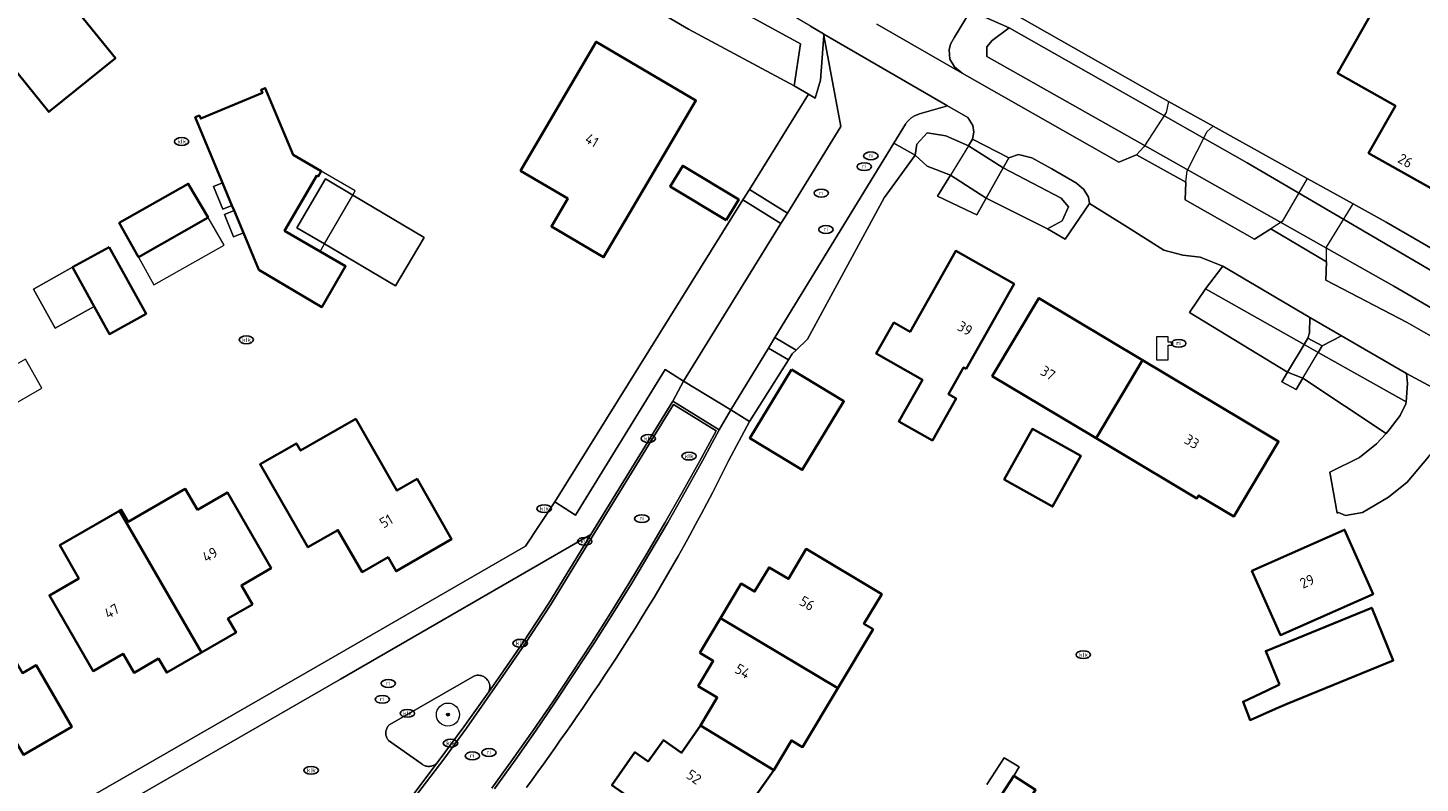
# Model space of a CAD drawing. Header units: metres. Extents: x 103671 to 105190, y 427150 to 429171.
# Tile 139 of 256: x 104458 to 104579, y 427410 to 427475. Entities that reach past the tile are written whole.
import ezdxf
from ezdxf.enums import TextEntityAlignment as Align

# ---------------------------------------------------------------- set-up
doc = ezdxf.new("R2010")
doc.units = ezdxf.units.M
for name, color, linetype, lineweight in [('B-WE-GR-BEPLANTING_CULTUUR_HEESTERS-GV', 253, 'Continuous', 18), ('B-WE-GR-BOOM-S', 253, 'Continuous', 25), ('B-WE-IE-MEUBILAIR-S', 253, 'Continuous', 25), ('B-WE-IE-TERREINAFSCHEIDING_KUNSTMATIG_HEKWERK-G', 253, 'IE-TERREINAFSCHEIDING_KUNSTMATIG-SO', 18), ('B-WE-KL-WATER-S', 253, 'Continuous', 25), ('B-WE-KW-KUNSTWERK_DEK-GV', 253, 'Continuous', 18), ('B-WE-KW-KUNSTWERK_LANDHOOFD-GV', 253, 'Continuous', 18), ('B-WE-OG-BEBOUWING-GV', 253, 'Continuous', 35), ('B-WE-OG-BEBOUWING-T18', 7, 'Continuous', 18), ('B-WE-OG-BEBOUWING_BASSIN-GV', 253, 'Continuous', 18), ('B-WE-OG-BEBOUWING_LUIFEL-GV', 253, 'Continuous', 18), ('B-WE-OG-BEBOUWING_OVERBOUWING-GV', 253, 'Continuous', 18), ('B-WE-OG-TERREIN_BEGROEID-GV', 253, 'Continuous', 18), ('B-WE-OG-TERREIN_ERF-GV', 253, 'Continuous', 18), ('B-WE-OG-TERREIN_OEVER-GV', 253, 'Continuous', 18), ('B-WE-OG-WATER_SLOOT-GV', 253, 'Continuous', 18), ('B-WE-VH-GESLOTENVERHARDING-GV', 253, 'Continuous', 18), ('B-WE-VH-GESLOTENVERHARDING_ASFALT-GV', 253, 'Continuous', 18), ('B-WE-VH-GESLOTENVERHARDING_BETON-GV', 253, 'Continuous', 18), ('B-WE-VH-OPENVERHARDING-GV', 253, 'Continuous', 18), ('B-WE-VH-OPENVERHARDING_BETONSTRAATSTEEN-GV', 253, 'Continuous', 18), ('B-WE-VH-OPENVERHARDING_TEGEL-GV', 253, 'Continuous', 18)]:
    doc.layers.add(name, color=color, linetype=linetype, lineweight=lineweight)
doc.styles.add('NLCS-ISO', font='NLCS-ISO.ttf')
doc.styles.add('NLCS-ISO-M500-T18', font='NLCS-ISO.ttf', dxfattribs={"height": 0.9})
doc.linetypes.add('IE-TERREINAFSCHEIDING_KUNSTMATIG-SO', pattern='A,4,[82,NLCS.SHX,S=0.75,R=90,X=0,Y=0],4,-2', length=10)

# ---------------------------------------------------------------- blocks, each defined once
blk = doc.blocks.new('SKL-WATER_POMP-SO')
at = {"color": 0, "linetype": 'ByBlock', "lineweight": 18}
blk.add_lwpolyline([(1, 1.09), (1, 2), (-1, 2), (-1, -2), (1, -2), (1, 0.57), (1.85, 0.57), (1.85, 1.09)], close=True, dxfattribs=at)
blk = doc.blocks.new('SIE-MEUBILAIR_PUT_RIOOLPUT-SO')
blk.add_ellipse((0, 0), major_axis=(1.25, 0), ratio=0.54)
at = {"style": 'NLCS-ISO'}
blk.add_text('ri', height=0.75, dxfattribs=at).set_placement((-0.04, 0.07), align=Align.MIDDLE_CENTER)
blk = doc.blocks.new('SIE-MEUBILAIR_PUT_KOLK-SO')
blk.add_ellipse((0, 0), major_axis=(1.25, 0), ratio=0.54)
at = {"style": 'NLCS-ISO'}
blk.add_text('klk', height=0.75, dxfattribs=at).set_placement((0.03, 0), align=Align.MIDDLE_CENTER)
blk = doc.blocks.new('SGR-BOOM_GBKN-SO')
at = {"linetype": 'ByBlock', "lineweight": 18}
h = blk.add_hatch(color=0, dxfattribs=at)
h.dxf.hatch_style = 1
edge = h.paths.add_edge_path()
edge.add_arc((0, 0), 0.25, 0, 360)
at = {"color": 0, "linetype": 'ByBlock', "lineweight": 18}
for radius in [2, 0.25]:
    blk.add_circle((0, 0), radius, dxfattribs=at)
at = {"color": 0, "linetype": 'ByBlock', "lineweight": 18, "style": 'NLCS-ISO'}
blk.add_attdef('SOORT', (2.5, 0), '', height=1.5, dxfattribs=at)

msp = doc.modelspace()

# ---------------------------------------------------------------- linework, layer by layer
at = {"layer": 'B-WE-GR-BEPLANTING_CULTUUR_HEESTERS-GV', "flags": 128}
msp.add_lwpolyline([(104497.951, 427417.555), (104497.992, 427417.66), (104498.021, 427417.772), (104498.038, 427417.89), (104498.041, 427418.01), (104498.03, 427418.13), (104498.005, 427418.248), (104497.966, 427418.362), (104497.915, 427418.468), (104497.853, 427418.566), (104497.782, 427418.655), (104497.702, 427418.735), (104497.612, 427418.807), (104497.511, 427418.869), (104497.403, 427418.921), (104497.288, 427418.959), (104497.17, 427418.983), (104497.05, 427418.994), (104496.932, 427418.99), (104496.817, 427418.973), (104496.708, 427418.944), (104489.384, 427414.739), (104489.332, 427414.691), (104489.281, 427414.637), (104489.234, 427414.579), (104489.191, 427414.516), (104489.152, 427414.448), (104489.117, 427414.376), (104489.089, 427414.3), (104489.066, 427414.222), (104489.05, 427414.142), (104489.04, 427414.06), (104489.037, 427413.978), (104489.041, 427413.896), (104489.052, 427413.815), (104489.069, 427413.736), (104489.092, 427413.66), (104489.121, 427413.587), (104489.154, 427413.518), (104489.192, 427413.453), (104489.233, 427413.393), (104489.278, 427413.337), (104492.175, 427411.287), (104492.234, 427411.248), (104492.297, 427411.213), (104492.364, 427411.181), (104492.434, 427411.154), (104492.508, 427411.132), (104492.584, 427411.116), (104492.663, 427411.105), (104492.743, 427411.101), (104492.823, 427411.102), (104492.903, 427411.111), (104492.983, 427411.126), (104493.06, 427411.147), (104493.136, 427411.174), (104493.208, 427411.207), (104493.276, 427411.244), (104493.341, 427411.286), (104493.4, 427411.333), (104493.456, 427411.382), (104493.506, 427411.434), (104493.551, 427411.488), (104493.575, 427411.52), (104495.781, 427414.518)], close=True, dxfattribs=at)
at = {"layer": 'B-WE-IE-TERREINAFSCHEIDING_KUNSTMATIG_HEKWERK-G', "flags": 128}
for points in [[(104520.533, 427440.958), (104523.885, 427446.282)], [(104523.885, 427446.282), (104524.213, 427446.802)]]:
    msp.add_lwpolyline(points, dxfattribs=at)
at = {"layer": 'B-WE-KW-KUNSTWERK_DEK-GV', "flags": 128}
for points in [[(104554.035, 427464.051), (104558.286, 427461.665), (104558.412, 427462.661), (104560.14, 427466.07), (104560.651, 427466.511), (104556.78, 427468.66), (104556.58, 427467.7), (104554.662, 427464.743)], [(104542.482, 427462.906), (104542.97, 427463.77), (104539.82, 427465.385), (104539.472, 427464.821), (104537.908, 427462.285), (104536.789, 427460.47), (104539.822, 427459.025), (104540.188, 427458.85), (104540.996, 427460.278)], [(104566.628, 427458.279), (104565.642, 427457.646), (104570.473, 427454.786), (104570.471, 427456.058), (104572.768, 427459.783), (104568.792, 427461.991)], [(104569.761, 427446.927), (104570.107, 427447.507), (104568.851, 427448.173), (104568.524, 427447.623), (104567.105, 427445.239), (104566.595, 427444.382), (104567.845, 427443.715), (104568.434, 427444.702)]]:
    msp.add_lwpolyline(points, close=True, dxfattribs=at)
at = {"layer": 'B-WE-KW-KUNSTWERK_LANDHOOFD-GV', "flags": 128}
for points in [[(104539.82, 427465.385), (104539.472, 427464.821), (104542.482, 427462.906), (104542.97, 427463.77)], [(104537.908, 427462.285), (104536.789, 427460.47), (104539.822, 427459.025), (104540.188, 427458.85), (104540.996, 427460.278)], [(104568.851, 427448.173), (104568.524, 427447.623), (104569.761, 427446.927), (104570.107, 427447.507)], [(104568.434, 427444.702), (104567.105, 427445.239), (104566.595, 427444.382), (104567.845, 427443.715)]]:
    msp.add_lwpolyline(points, close=True, dxfattribs=at)
at = {"layer": 'B-WE-OG-BEBOUWING-GV', "flags": 128}
msp.add_lwpolyline([(104455.987, 427472.535), (104459.877, 427467.746), (104465.627, 427472.416), (104459.97, 427479.381), (104461.882, 427482.668), (104454.063, 427487.217)], dxfattribs=at)
for points in [[(104571.432, 427471.117), (104576.441, 427468.281), (104574.121, 427464.182), (104579.494, 427461.14), (104585.66, 427472.033), (104580.726, 427474.826), (104582.302, 427477.61), (104576.854, 427480.694)], [(104500.693, 427462.661), (104504.787, 427460.252), (104503.368, 427457.839), (104507.893, 427455.177), (104510.42, 427459.474), (104515.878, 427468.753), (104507.259, 427473.823)], [(104483.053, 427462.25), (104483.183, 427462.175), (104483.448, 427462.631), (104481.005, 427464.042), (104478.601, 427469.811), (104478.241, 427469.661), (104478.349, 427469.403), (104473.012, 427467.179), (104472.904, 427467.437), (104472.544, 427467.287), (104474.908, 427461.613), (104475.722, 427459.662), (104475.903, 427459.227), (104476.708, 427457.295), (104478.052, 427454.069), (104483.5, 427450.856), (104485.559, 427454.392), (104483.344, 427455.682), (104480.27, 427457.472)], [(104518.509, 427458.38), (104519.588, 427460.182), (104514.737, 427463.086), (104513.659, 427461.284)], [(104473.662, 427458.599), (104471.94, 427461.535), (104465.959, 427458.143), (104467.64, 427455.167)], [(104465.08, 427456.059), (104461.911, 427454.301), (104463.79, 427450.915), (104465.115, 427448.526), (104468.285, 427450.284)], [(104534.417, 427448.726), (104533.017, 427449.52), (104531.493, 427446.832), (104535.486, 427444.568), (104533.444, 427440.967), (104536.35, 427439.319), (104538.407, 427442.95), (104537.746, 427443.325), (104539.059, 427445.642), (104539.272, 427445.522), (104543.431, 427452.858), (104538.383, 427455.72)], [(104550.229, 427439.691), (104550.518, 427439.518), (104554.554, 427446.264), (104545.573, 427451.631), (104541.54, 427444.883)], [(104550.518, 427439.518), (104552.127, 427438.557), (104559.246, 427434.303), (104559.4, 427434.561), (104562.451, 427432.738), (104566.329, 427439.228), (104563.278, 427441.051), (104554.554, 427446.264)], [(104524.162, 427445.463), (104520.55, 427439.519), (104525.084, 427436.763), (104528.697, 427442.708)], [(104489.228, 427429.21), (104489.928, 427427.998), (104494.73, 427430.77), (104491.742, 427435.978), (104490.002, 427434.976), (104486.429, 427441.181), (104481.654, 427438.431), (104481.294, 427439.055), (104478.158, 427437.248), (104482.295, 427430.064), (104484.895, 427431.561), (104486.991, 427427.922)], [(104542.567, 427435.923), (104546.761, 427433.583), (104549.211, 427437.975), (104545.017, 427440.314)], [(104472.727, 427433.3), (104471.678, 427435.119), (104466.741, 427432.271), (104466.141, 427433.31), (104465.982, 427433.218), (104473.07, 427420.955), (104476.07, 427422.689), (104475.37, 427423.901), (104477.491, 427425.127), (104476.54, 427426.772), (104479.111, 427428.258), (104475.334, 427434.804)], [(104469.37, 427420.433), (104470.07, 427419.221), (104473.07, 427420.955), (104465.982, 427433.218), (104460.814, 427430.237), (104462.463, 427427.379), (104459.911, 427425.907), (104463.701, 427419.351), (104466.298, 427420.852), (104467.249, 427419.207)], [(104564.011, 427428.037), (104566.475, 427422.461), (104574.502, 427426.007), (104572.038, 427431.583)], [(104531.221, 427422.976), (104530.432, 427423.448), (104531.966, 427426.016), (104525.433, 427429.919), (104523.889, 427427.335), (104522.222, 427428.331), (104520.964, 427426.226), (104519.801, 427426.921), (104518.01, 427423.923), (104528.172, 427417.873)], [(104455.111, 427412.281), (104456.955, 427413.346), (104457.67, 427412.108), (104461.853, 427414.523), (104458.768, 427419.866), (104457.582, 427419.181), (104454.197, 427425.044), (104449.581, 427422.38), (104448.981, 427423.419), (104448.756, 427423.289)], [(104566.402, 427418.184), (104565.331, 427417.677), (104563.252, 427416.693), (104563.85, 427415.117), (104566.062, 427416.086), (104567.076, 427416.53), (104576.25, 427420.27), (104574.391, 427424.829), (104565.217, 427421.089)], [(104516.219, 427420.925), (104517.382, 427420.23), (104516.084, 427418.058), (104517.732, 427417.073), (104516.271, 427414.627), (104522.614, 427410.778), (104524.151, 427413.35), (104525.123, 427412.769), (104528.172, 427417.873), (104518.01, 427423.923)], [(104511.763, 427411.518), (104510.599, 427412.331), (104508.607, 427409.479), (104518.41, 427402.641), (104521.809, 427407.51), (104520.817, 427408.203), (104522.614, 427410.778), (104516.271, 427414.627), (104514.638, 427412.282), (104513.064, 427413.381)], [(104543.407, 427410.29), (104541.637, 427407.571), (104543.514, 427406.349), (104545.284, 427409.068)]]:
    msp.add_lwpolyline(points, close=True, dxfattribs=at)
at = {"layer": 'B-WE-OG-BEBOUWING_BASSIN-GV', "flags": 128}
msp.add_lwpolyline([(104483.81, 427461.961), (104481.344, 427457.725), (104483.718, 427456.323), (104489.867, 427452.695), (104492.349, 427456.895), (104486.182, 427460.554)], close=True, dxfattribs=at)
at = {"layer": 'B-WE-OG-BEBOUWING_LUIFEL-GV', "flags": 128}
for points in [[(104483.344, 427455.682), (104483.718, 427456.323), (104486.182, 427460.554), (104486.396, 427460.922), (104483.448, 427462.631), (104483.183, 427462.175), (104483.053, 427462.25), (104480.27, 427457.472)], [(104467.64, 427455.167), (104468.966, 427452.787), (104475.031, 427456.229), (104473.662, 427458.599)], [(104454.755, 427445.624), (104456.605, 427442.322), (104459.252, 427443.839), (104457.837, 427446.347), (104456.018, 427445.321)]]:
    msp.add_lwpolyline(points, close=True, dxfattribs=at)
at = {"layer": 'B-WE-OG-BEBOUWING_OVERBOUWING-GV', "flags": 128}
msp.add_lwpolyline([(104460.403, 427449.037), (104463.79, 427450.915), (104461.911, 427454.301), (104458.525, 427452.423)], close=True, dxfattribs=at)
at = {"layer": 'B-WE-OG-TERREIN_BEGROEID-GV', "flags": 128}
for points in [[(104528.441, 427466.492), (104526.954, 427474.354), (104526.681, 427470.512), (104526.208, 427468.954), (104525.642, 427469.277), (104520.511, 427461.04), (104523.803, 427458.989)], [(104532.166, 427460.311), (104534.875, 427464.004), (104533.014, 427465.058), (104522.725, 427448.218), (104524.558, 427447.14), (104525.531, 427448.09)], [(104523.246, 427458.088), (104519.95, 427460.14), (104503.676, 427434.015), (104505.472, 427432.836), (104513.225, 427445.45), (104514.817, 427444.453), (104523.241, 427458.079)], [(104523.885, 427446.282), (104522.173, 427447.313), (104518.901, 427441.958), (104520.533, 427440.958)]]:
    msp.add_lwpolyline(points, close=True, dxfattribs=at)
at = {"layer": 'B-WE-OG-TERREIN_ERF-GV', "flags": 128}
for points in [[(104586.569, 427548.346), (104568.891, 427519.286), (104542.85, 427476.559), (104555.611, 427469.31), (104556.78, 427468.66), (104560.651, 427466.511), (104568.792, 427461.991), (104572.768, 427459.783), (104575.629, 427458.195), (104599.169, 427444.584)], [(104454.063, 427487.217), (104461.882, 427482.668), (104459.97, 427479.381), (104465.627, 427472.416), (104459.877, 427467.746), (104455.987, 427472.535)], [(104410.902, 427378.224), (104484.067, 427420.33), (104501.136, 427430.175), (104503.676, 427434.015), (104519.95, 427460.14), (104520.511, 427461.04), (104525.642, 427469.277), (104524.377, 427470), (104515.251, 427474.927), (104509.806, 427478.121)], [(104579.3, 427437.9), (104577.463, 427435.717), (104575.852, 427434.411), (104573.579, 427433.082), (104572.113, 427432.812), (104571.511, 427433.072), (104571.398, 427433.03), (104570.76, 427436.58), (104573.321, 427437.852), (104574.792, 427439.026), (104575.625, 427439.921), (104568.434, 427444.702), (104567.845, 427443.715), (104566.595, 427444.382), (104567.105, 427445.239), (104558.612, 427450.384), (104559.992, 427452.442), (104561.486, 427454.399), (104559.548, 427455.177), (104558.045, 427455.345), (104556.399, 427455.786), (104553.242, 427457.769), (104549.961, 427459.83), (104547.848, 427456.741), (104546.33, 427457.637), (104540.996, 427460.278), (104540.188, 427458.85), (104539.822, 427459.025), (104536.789, 427460.47), (104537.908, 427462.285), (104535.9, 427463.048), (104534.875, 427464.004), (104532.166, 427460.311), (104525.531, 427448.09), (104524.558, 427447.14), (104524.213, 427446.802), (104523.885, 427446.282), (104520.533, 427440.958), (104518.717, 427437.541), (104518.254, 427436.615), (104517.786, 427435.692), (104517.312, 427434.772), (104516.832, 427433.854), (104516.347, 427432.94), (104515.856, 427432.028), (104515.359, 427431.119), (104514.857, 427430.213), (104514.349, 427429.311), (104513.836, 427428.411), (104513.317, 427427.515), (104512.792, 427426.621), (104512.262, 427425.732), (104511.727, 427424.845), (104511.186, 427423.962), (104510.64, 427423.082), (104510.089, 427422.206), (104509.532, 427421.333), (104508.97, 427420.464), (104508.403, 427419.598), (104507.938, 427418.9), (104507.471, 427418.203), (104507.002, 427417.507), (104506.531, 427416.812), (104506.058, 427416.119), (104505.582, 427415.428), (104505.105, 427414.737), (104504.626, 427414.048), (104504.145, 427413.361), (104503.662, 427412.675), (104503.177, 427411.99), (104502.69, 427411.306), (104502.201, 427410.624), (104501.71, 427409.944), (104501.217, 427409.265)], [(104508.607, 427409.479), (104510.599, 427412.331), (104511.763, 427411.518), (104513.064, 427413.381), (104514.638, 427412.282), (104516.271, 427414.627), (104517.732, 427417.073), (104516.084, 427418.058), (104517.382, 427420.23), (104516.219, 427420.925), (104518.01, 427423.923), (104519.801, 427426.921), (104520.964, 427426.226), (104522.222, 427428.331), (104523.889, 427427.335), (104525.433, 427429.919), (104531.966, 427426.016), (104530.432, 427423.448), (104531.221, 427422.976), (104528.172, 427417.873), (104525.123, 427412.769), (104524.151, 427413.35), (104522.614, 427410.778), (104520.817, 427408.203)], [(104457.582, 427419.181), (104458.768, 427419.866), (104461.853, 427414.523), (104457.67, 427412.108)], [(104541.065, 427409.542), (104542.566, 427411.847), (104543.855, 427411.054), (104543.407, 427410.29), (104545.284, 427409.068)]]:
    msp.add_lwpolyline(points, dxfattribs=at)
for points in [[(104571.432, 427471.117), (104576.854, 427480.694), (104582.302, 427477.61), (104580.726, 427474.826), (104585.66, 427472.033), (104579.494, 427461.14), (104574.121, 427464.182), (104576.441, 427468.281)], [(104507.259, 427473.823), (104515.878, 427468.753), (104510.42, 427459.474), (104507.893, 427455.177), (104503.368, 427457.839), (104504.787, 427460.252), (104500.693, 427462.661)], [(104475.081, 427458.885), (104475.903, 427459.227), (104475.722, 427459.662), (104474.933, 427459.333), (104474.125, 427461.287), (104474.908, 427461.613), (104472.544, 427467.287), (104472.904, 427467.437), (104473.012, 427467.179), (104478.349, 427469.403), (104478.241, 427469.661), (104478.601, 427469.811), (104481.005, 427464.042), (104483.448, 427462.631), (104483.183, 427462.175), (104483.053, 427462.25), (104480.27, 427457.472), (104483.344, 427455.682), (104485.559, 427454.392), (104483.5, 427450.856), (104478.052, 427454.069), (104476.708, 427457.295), (104475.859, 427456.941)], [(104519.588, 427460.182), (104518.509, 427458.38), (104513.659, 427461.284), (104514.737, 427463.086)], [(104473.662, 427458.599), (104467.64, 427455.167), (104465.959, 427458.143), (104471.94, 427461.535)], [(104492.349, 427456.895), (104489.867, 427452.695), (104483.718, 427456.323), (104481.344, 427457.725), (104483.81, 427461.961), (104486.182, 427460.554)], [(104463.79, 427450.915), (104460.403, 427449.037), (104458.525, 427452.423), (104461.911, 427454.301), (104465.08, 427456.059), (104468.285, 427450.284), (104465.115, 427448.526)], [(104531.493, 427446.832), (104533.017, 427449.52), (104534.417, 427448.726), (104538.383, 427455.72), (104543.431, 427452.858), (104539.272, 427445.522), (104539.059, 427445.642), (104537.746, 427443.325), (104538.407, 427442.95), (104536.35, 427439.319), (104533.444, 427440.967), (104535.486, 427444.568)], [(104559.246, 427434.303), (104552.127, 427438.557), (104550.518, 427439.518), (104550.229, 427439.691), (104541.54, 427444.883), (104545.573, 427451.631), (104554.554, 427446.264), (104563.278, 427441.051), (104566.329, 427439.228), (104562.451, 427432.738), (104559.4, 427434.561)], [(104525.084, 427436.763), (104520.55, 427439.519), (104524.162, 427445.463), (104528.697, 427442.708)], [(104482.295, 427430.064), (104478.158, 427437.248), (104481.294, 427439.055), (104481.654, 427438.431), (104486.429, 427441.181), (104490.002, 427434.976), (104491.742, 427435.978), (104494.73, 427430.77), (104489.928, 427427.998), (104489.228, 427429.21), (104486.991, 427427.922), (104484.895, 427431.561)], [(104542.567, 427435.923), (104545.017, 427440.314), (104549.211, 427437.975), (104546.761, 427433.583)], [(104471.678, 427435.119), (104472.727, 427433.3), (104475.334, 427434.804), (104479.111, 427428.258), (104476.54, 427426.772), (104477.491, 427425.127), (104475.37, 427423.901), (104476.07, 427422.689), (104473.07, 427420.955), (104470.07, 427419.221), (104469.37, 427420.433), (104467.249, 427419.207), (104466.298, 427420.852), (104463.701, 427419.351), (104459.911, 427425.907), (104462.463, 427427.379), (104460.814, 427430.237), (104465.982, 427433.218), (104466.141, 427433.31), (104466.741, 427432.271)], [(104572.038, 427431.583), (104574.502, 427426.007), (104566.475, 427422.461), (104564.011, 427428.037)], [(104566.062, 427416.086), (104563.85, 427415.117), (104563.252, 427416.693), (104565.331, 427417.677), (104566.402, 427418.184), (104565.217, 427421.089), (104574.391, 427424.829), (104576.25, 427420.27), (104567.076, 427416.53)]]:
    msp.add_lwpolyline(points, close=True, dxfattribs=at)
at = {"layer": 'B-WE-OG-TERREIN_OEVER-GV', "flags": 128}
for points in [[(104519.185, 427479.097), (104515.217, 427481.38), (104514.087, 427481.749), (104511.814, 427481.596), (104512.15, 427481.398), (104511.371, 427481.166), (104511.333, 427481.101), (104524.927, 427473.637), (104524.377, 427470), (104525.642, 427469.277), (104526.208, 427468.954), (104526.681, 427470.512), (104526.954, 427474.354), (104526.925, 427474.506), (104525.789, 427475.164)], [(104542.986, 427475.02), (104563.608, 427463.335), (104584.836, 427450.914), (104587.591, 427449.289), (104595.952, 427444.343), (104607.531, 427438.171), (104622.353, 427430.604), (104633.003, 427424.854), (104634.517, 427423.914), (104638.897, 427423.127), (104634.488, 427425.513), (104599.169, 427444.584), (104575.629, 427458.195), (104572.768, 427459.783), (104568.792, 427461.991), (104560.651, 427466.511), (104556.78, 427468.66), (104555.611, 427469.31), (104542.85, 427476.559), (104539.662, 427476.508)], [(104539.937, 427465.988), (104539.866, 427466.586), (104539.43, 427467.262), (104537.652, 427468.292), (104535.25, 427467.574), (104535.177, 427467.553), (104535.104, 427467.53), (104535.031, 427467.504), (104534.959, 427467.475), (104534.888, 427467.444), (104534.818, 427467.409), (104534.749, 427467.373), (104534.681, 427467.333), (104534.615, 427467.291), (104534.55, 427467.247), (104534.487, 427467.2), (104534.426, 427467.151), (104534.366, 427467.1), (104534.309, 427467.047), (104534.253, 427466.992), (104534.2, 427466.935), (104534.15, 427466.876), (104534.101, 427466.816), (104534.055, 427466.755), (104534.012, 427466.692), (104533.014, 427465.058), (104534.875, 427464.004), (104534.995, 427464.969), (104535.902, 427465.949), (104537.51, 427465.687), (104539.472, 427464.821), (104539.82, 427465.385)], [(104542.97, 427463.77), (104542.482, 427462.906), (104547.49, 427460.277), (104548.129, 427459.542), (104547.587, 427458.324), (104546.33, 427457.637), (104547.848, 427456.741), (104549.961, 427459.83), (104549.882, 427460.385), (104549.463, 427461.031), (104548.824, 427461.584), (104546.698, 427462.811), (104544.964, 427463.787), (104543.799, 427464.068)], [(104561.486, 427454.399), (104559.992, 427452.442), (104568.524, 427447.623), (104568.851, 427448.173), (104568.997, 427448.642), (104569.037, 427449.945)], [(104571.782, 427448.36), (104570.107, 427447.507), (104569.761, 427446.927), (104577.363, 427442.658), (104577.489, 427444.243), (104577.398, 427445.119)]]:
    msp.add_lwpolyline(points, close=True, dxfattribs=at)
msp.add_lwpolyline([(104597.366, 427440.4), (104576.308, 427452.677), (104541.065, 427472.556), (104541.055, 427473.391), (104541.541, 427473.945), (104542.986, 427475.02), (104539.662, 427476.508), (104538.266, 427474.224), (104537.924, 427473.62), (104537.798, 427473.119), (104537.867, 427472.323), (104538.276, 427471.646), (104538.928, 427471.1), (104552.5, 427463.398), (104554.035, 427464.051), (104558.286, 427461.665), (104558.244, 427460.138), (104564.251, 427456.729), (104565.642, 427457.646), (104570.473, 427454.786), (104570.424, 427453.186), (104577.452, 427449.523), (104583.115, 427446.292)], dxfattribs=at)
at = {"layer": 'B-WE-OG-WATER_SLOOT-GV', "flags": 128}
for points in [[(104524.927, 427473.637), (104511.333, 427481.101), (104509.793, 427478.486), (104509.806, 427478.121), (104515.251, 427474.927), (104524.377, 427470)], [(104542.986, 427475.02), (104541.541, 427473.945), (104541.055, 427473.391), (104541.065, 427472.556), (104576.308, 427452.677), (104597.366, 427440.4), (104611.186, 427432.664), (104630.865, 427422.068), (104633.19, 427420.843), (104633.844, 427420.987), (104634.335, 427421.738), (104634.611, 427422.308), (104634.793, 427422.581), (104634.895, 427422.835), (104634.945, 427423.163), (104634.917, 427423.507), (104634.517, 427423.914), (104633.003, 427424.854), (104622.353, 427430.604), (104607.531, 427438.171), (104595.952, 427444.343), (104587.591, 427449.289), (104584.836, 427450.914), (104563.608, 427463.335)], [(104539.472, 427464.821), (104537.51, 427465.687), (104535.902, 427465.949), (104534.995, 427464.969), (104534.875, 427464.004), (104535.9, 427463.048), (104537.908, 427462.285), (104540.996, 427460.278), (104542.482, 427462.906)], [(104542.482, 427462.906), (104540.996, 427460.278), (104546.33, 427457.637), (104547.587, 427458.324), (104548.129, 427459.542), (104547.49, 427460.277)], [(104559.992, 427452.442), (104558.612, 427450.384), (104567.105, 427445.239), (104568.524, 427447.623)], [(104569.761, 427446.927), (104568.524, 427447.623), (104567.105, 427445.239), (104568.434, 427444.702), (104575.625, 427439.921), (104575.905, 427440.221), (104576.844, 427441.479), (104577.35, 427442.489), (104577.363, 427442.658)]]:
    msp.add_lwpolyline(points, close=True, dxfattribs=at)
at = {"layer": 'B-WE-VH-GESLOTENVERHARDING-GV', "flags": 128}
for points in [[(104558.412, 427462.661), (104560.14, 427466.07), (104560.651, 427466.511), (104556.78, 427468.66), (104556.58, 427467.7), (104554.662, 427464.743), (104554.035, 427464.051), (104558.286, 427461.665)], [(104570.473, 427454.786), (104570.471, 427456.058), (104572.768, 427459.783), (104568.792, 427461.991), (104566.628, 427458.279), (104565.642, 427457.646)]]:
    msp.add_lwpolyline(points, close=True, dxfattribs=at)
at = {"layer": 'B-WE-VH-GESLOTENVERHARDING_ASFALT-GV', "flags": 128}
for points in [[(104525.789, 427475.164), (104526.925, 427474.506), (104526.963, 427474.484), (104537.652, 427468.292), (104539.43, 427467.262), (104539.866, 427466.586), (104539.937, 427465.988), (104539.82, 427465.385), (104542.97, 427463.77), (104543.799, 427464.068), (104544.964, 427463.787), (104546.698, 427462.811), (104548.824, 427461.584), (104549.463, 427461.031), (104549.882, 427460.385), (104549.961, 427459.83), (104553.242, 427457.769), (104556.399, 427455.786), (104558.045, 427455.345), (104559.548, 427455.177), (104561.486, 427454.399), (104569.037, 427449.945), (104571.782, 427448.36), (104577.398, 427445.119), (104586.396, 427440.253)], [(104583.115, 427446.292), (104577.452, 427449.523), (104570.424, 427453.186), (104570.473, 427454.786), (104565.642, 427457.646), (104564.251, 427456.729), (104558.244, 427460.138), (104558.286, 427461.665), (104554.035, 427464.051), (104552.5, 427463.398), (104538.928, 427471.1), (104531.551, 427475.359)]]:
    msp.add_lwpolyline(points, dxfattribs=at)
for points in [[(104542.482, 427462.906), (104542.97, 427463.77), (104539.82, 427465.385), (104539.472, 427464.821), (104537.908, 427462.285), (104536.789, 427460.47), (104539.822, 427459.025), (104540.188, 427458.85), (104540.996, 427460.278)], [(104569.037, 427449.945), (104568.997, 427448.642), (104568.851, 427448.173), (104570.107, 427447.507), (104571.782, 427448.36)], [(104581.282, 427439.98), (104582.737, 427440.551), (104583.717, 427440.736), (104585.183, 427440.723), (104586.396, 427440.253), (104577.398, 427445.119), (104577.489, 427444.243), (104577.363, 427442.658), (104577.35, 427442.489), (104576.844, 427441.479), (104575.905, 427440.221), (104575.625, 427439.921), (104574.792, 427439.026), (104573.321, 427437.852), (104570.76, 427436.58), (104571.398, 427433.03), (104571.511, 427433.072), (104572.113, 427432.812), (104573.579, 427433.082), (104575.852, 427434.411), (104577.463, 427435.717), (104579.3, 427437.9), (104579.996, 427438.727)]]:
    msp.add_lwpolyline(points, close=True, dxfattribs=at)
at = {"layer": 'B-WE-VH-GESLOTENVERHARDING_BETON-GV', "flags": 128}
for points in [[(104475.722, 427459.662), (104474.908, 427461.613), (104474.125, 427461.287), (104474.933, 427459.333)], [(104476.708, 427457.295), (104475.903, 427459.227), (104475.081, 427458.885), (104475.859, 427456.941)]]:
    msp.add_lwpolyline(points, close=True, dxfattribs=at)
at = {"layer": 'B-WE-VH-OPENVERHARDING-GV', "flags": 128}
for points in [[(104526.954, 427474.354), (104528.441, 427466.492), (104523.803, 427458.989), (104523.246, 427458.088), (104523.241, 427458.079), (104514.817, 427444.453), (104518.901, 427441.958), (104522.173, 427447.313), (104522.725, 427448.218), (104533.014, 427465.058), (104534.012, 427466.692), (104534.055, 427466.755), (104534.101, 427466.816), (104534.15, 427466.876), (104534.2, 427466.935), (104534.253, 427466.992), (104534.309, 427467.047), (104534.366, 427467.1), (104534.426, 427467.151), (104534.487, 427467.2), (104534.55, 427467.247), (104534.615, 427467.291), (104534.681, 427467.333), (104534.749, 427467.373), (104534.818, 427467.409), (104534.888, 427467.444), (104534.959, 427467.475), (104535.031, 427467.504), (104535.104, 427467.53), (104535.177, 427467.553), (104535.25, 427467.574), (104537.652, 427468.292), (104526.963, 427474.484), (104526.925, 427474.506)], [(104569.761, 427446.927), (104570.107, 427447.507), (104568.851, 427448.173), (104568.524, 427447.623), (104567.105, 427445.239), (104566.595, 427444.382), (104567.845, 427443.715), (104568.434, 427444.702)], [(104518.901, 427441.958), (104514.817, 427444.453), (104513.872, 427442.711), (104517.894, 427440.234)]]:
    msp.add_lwpolyline(points, close=True, dxfattribs=at)
for points in [[(104498.433, 427409.159), (104500.222, 427411.642), (104501.982, 427414.147), (104503.712, 427416.672), (104505.412, 427419.217), (104507.082, 427421.782), (104508.721, 427424.366), (104510.329, 427426.968), (104511.905, 427429.587), (104513.451, 427432.225), (104514.964, 427434.878), (104516.445, 427437.548), (104517.894, 427440.234), (104513.872, 427442.711), (104506.793, 427431.188), (104503.139, 427425.228), (104500.964, 427421.886), (104498.98, 427418.995), (104497.951, 427417.555), (104495.781, 427414.518), (104493.575, 427411.52), (104493.551, 427411.488), (104490.896, 427407.934)], [(104498.225, 427409.212), (104500.008, 427411.685), (104501.761, 427414.179), (104503.485, 427416.694), (104505.18, 427419.228), (104506.844, 427421.781), (104508.478, 427424.354), (104510.081, 427426.945), (104511.652, 427429.553), (104513.193, 427432.179), (104514.702, 427434.821), (104516.179, 427437.479), (104517.624, 427440.153), (104513.941, 427442.422), (104506.904, 427430.967), (104503.318, 427425.118), (104501.139, 427421.769), (104499.152, 427418.875), (104496.009, 427414.419), (104494.056, 427411.725), (104491.061, 427407.805)], [(104491.061, 427407.805), (104494.056, 427411.725), (104496.009, 427414.419), (104499.152, 427418.875), (104501.139, 427421.769), (104503.318, 427425.118), (104506.904, 427430.967), (104513.941, 427442.422), (104517.624, 427440.153), (104516.179, 427437.479), (104514.702, 427434.821), (104513.193, 427432.179), (104511.652, 427429.553), (104510.081, 427426.945), (104508.478, 427424.354), (104506.844, 427421.781), (104505.18, 427419.228), (104503.485, 427416.694), (104501.761, 427414.179), (104500.008, 427411.685), (104498.225, 427409.212)], [(104501.217, 427409.265), (104501.71, 427409.944), (104502.201, 427410.624), (104502.69, 427411.306), (104503.177, 427411.99), (104503.662, 427412.675), (104504.145, 427413.361), (104504.626, 427414.048), (104505.105, 427414.737), (104505.582, 427415.428), (104506.058, 427416.119), (104506.531, 427416.812), (104507.002, 427417.507), (104507.471, 427418.203), (104507.938, 427418.9), (104508.403, 427419.598), (104508.97, 427420.464), (104509.532, 427421.333), (104510.089, 427422.206), (104510.64, 427423.082), (104511.186, 427423.962), (104511.727, 427424.845), (104512.262, 427425.732), (104512.792, 427426.621), (104513.317, 427427.515), (104513.836, 427428.411), (104514.349, 427429.311), (104514.857, 427430.213), (104515.359, 427431.119), (104515.856, 427432.028), (104516.347, 427432.94), (104516.832, 427433.854), (104517.312, 427434.772), (104517.786, 427435.692), (104518.254, 427436.615), (104518.717, 427437.541), (104520.533, 427440.958), (104518.901, 427441.958), (104517.894, 427440.234), (104516.445, 427437.548), (104514.964, 427434.878), (104513.451, 427432.225), (104511.905, 427429.587), (104510.329, 427426.968), (104508.721, 427424.366), (104507.082, 427421.782), (104505.412, 427419.217), (104503.712, 427416.672), (104501.982, 427414.147), (104500.222, 427411.642), (104498.433, 427409.159)]]:
    msp.add_lwpolyline(points, dxfattribs=at)
at = {"layer": 'B-WE-VH-OPENVERHARDING_BETONSTRAATSTEEN-GV', "flags": 128}
for points in [[(104531.551, 427475.359), (104538.928, 427471.1), (104538.276, 427471.646), (104537.867, 427472.323), (104537.798, 427473.119), (104537.924, 427473.62), (104538.266, 427474.224), (104539.662, 427476.508)], [(104490.896, 427407.934), (104493.551, 427411.488), (104493.506, 427411.434), (104493.456, 427411.382), (104493.4, 427411.333), (104493.341, 427411.286), (104493.276, 427411.244), (104493.208, 427411.207), (104493.136, 427411.174), (104493.06, 427411.147), (104492.983, 427411.126), (104492.903, 427411.111), (104492.823, 427411.102), (104492.743, 427411.101), (104492.663, 427411.105), (104492.584, 427411.116), (104492.508, 427411.132), (104492.434, 427411.154), (104492.364, 427411.181), (104492.297, 427411.213), (104492.234, 427411.248), (104492.175, 427411.287), (104489.278, 427413.337), (104489.233, 427413.393), (104489.192, 427413.453), (104489.154, 427413.518), (104489.121, 427413.587), (104489.092, 427413.66), (104489.069, 427413.736), (104489.052, 427413.815), (104489.041, 427413.896), (104489.037, 427413.978), (104489.04, 427414.06), (104489.05, 427414.142), (104489.066, 427414.222), (104489.089, 427414.3), (104489.117, 427414.376), (104489.152, 427414.448), (104489.191, 427414.516), (104489.234, 427414.579), (104489.281, 427414.637), (104489.332, 427414.691), (104489.384, 427414.739), (104496.708, 427418.944), (104496.817, 427418.973), (104496.932, 427418.99), (104497.05, 427418.994), (104497.17, 427418.983), (104497.288, 427418.959), (104497.403, 427418.921), (104497.511, 427418.869), (104497.612, 427418.807), (104497.702, 427418.735), (104497.782, 427418.655), (104497.853, 427418.566), (104497.915, 427418.468), (104497.966, 427418.362), (104498.005, 427418.248), (104498.03, 427418.13), (104498.041, 427418.01), (104498.038, 427417.89), (104498.021, 427417.772), (104497.992, 427417.66), (104497.951, 427417.555), (104498.98, 427418.995), (104500.964, 427421.886), (104503.139, 427425.228), (104506.793, 427431.188), (104485.103, 427418.652), (104416.459, 427379.13)]]:
    msp.add_lwpolyline(points, dxfattribs=at)
at = {"layer": 'B-WE-VH-OPENVERHARDING_TEGEL-GV', "flags": 128}
for points in [[(104520.511, 427461.04), (104519.95, 427460.14), (104523.246, 427458.088), (104523.803, 427458.989)], [(104522.725, 427448.218), (104522.173, 427447.313), (104523.885, 427446.282), (104524.213, 427446.802), (104524.558, 427447.14)], [(104485.103, 427418.652), (104506.793, 427431.188), (104513.872, 427442.711), (104514.817, 427444.453), (104513.225, 427445.45), (104505.472, 427432.836), (104503.676, 427434.015), (104501.136, 427430.175), (104484.067, 427420.33), (104410.902, 427378.224), (104409.255, 427377.285), (104408.737, 427376.977), (104409.55, 427375.158), (104416.459, 427379.13)]]:
    msp.add_lwpolyline(points, close=True, dxfattribs=at)
msp.add_lwpolyline([(104541.637, 427407.571), (104543.407, 427410.29), (104543.855, 427411.054), (104542.566, 427411.847), (104541.065, 427409.542)], dxfattribs=at)

# ---------------------------------------------------------------- block references
at = {"layer": 'B-WE-GR-BOOM-S', "xscale": 0.5, "yscale": 0.5, "zscale": 0.5}
msp.add_blockref('SGR-BOOM_GBKN-SO', (104494.414, 427415.584), dxfattribs=at)
at = {"layer": 'B-WE-IE-MEUBILAIR-S', "xscale": 0.5, "yscale": 0.5, "zscale": 0.5}
for name, p in [('SIE-MEUBILAIR_PUT_KOLK-SO', (104471.363, 427465.186)), ('SIE-MEUBILAIR_PUT_RIOOLPUT-SO', (104531.025, 427463.948)), ('SIE-MEUBILAIR_PUT_RIOOLPUT-SO', (104530.456, 427463.015)), ('SIE-MEUBILAIR_PUT_RIOOLPUT-SO', (104526.735, 427460.721)), ('SIE-MEUBILAIR_PUT_RIOOLPUT-SO', (104527.141, 427457.573)), ('SIE-MEUBILAIR_PUT_KOLK-SO', (104476.964, 427448.027)), ('SIE-MEUBILAIR_PUT_RIOOLPUT-SO', (104557.679, 427447.717)), ('SIE-MEUBILAIR_PUT_KOLK-SO', (104511.76, 427439.48)), ('SIE-MEUBILAIR_PUT_KOLK-SO', (104515.288, 427437.96)), ('SIE-MEUBILAIR_PUT_KOLK-SO', (104502.75, 427433.411)), ('SIE-MEUBILAIR_PUT_RIOOLPUT-SO', (104511.204, 427432.544)), ('SIE-MEUBILAIR_PUT_KOLK-SO', (104506.26, 427430.58)), ('SIE-MEUBILAIR_PUT_KOLK-SO', (104500.67, 427421.76)), ('SIE-MEUBILAIR_PUT_KOLK-SO', (104549.419, 427420.768)), ('SIE-MEUBILAIR_PUT_RIOOLPUT-SO', (104489.248, 427418.281)), ('SIE-MEUBILAIR_PUT_RIOOLPUT-SO', (104488.737, 427416.906)), ('SIE-MEUBILAIR_PUT_KOLK-SO', (104490.904, 427415.688)), ('SIE-MEUBILAIR_PUT_KOLK-SO', (104494.64, 427413.11)), ('SIE-MEUBILAIR_PUT_RIOOLPUT-SO', (104496.535, 427412.013)), ('SIE-MEUBILAIR_PUT_RIOOLPUT-SO', (104497.964, 427412.302)), ('SIE-MEUBILAIR_PUT_KOLK-SO', (104482.573, 427410.762))]:
    msp.add_blockref(name, p, dxfattribs=at)
at = {"layer": 'B-WE-KL-WATER-S', "xscale": 0.5, "yscale": 0.5, "zscale": 0.5}
msp.add_blockref('SKL-WATER_POMP-SO', (104556.257, 427447.285), dxfattribs=at)

# ---------------------------------------------------------------- texts
at = {"layer": 'B-WE-OG-BEBOUWING-T18', "style": 'NLCS-ISO-M500-T18'}
for s, rotation, p in [('41', 329.5, (104506.881, 427465.292)), ('26', 330.5, (104577.3, 427463.531)), ('39', 330.4, (104539.178, 427449.013)), ('37', 329.1, (104546.36, 427445.151)), ('33', 329.1, (104558.822, 427439.216)), ('51', 29.9, (104489.067, 427432.332)), ('49', 30, (104473.814, 427429.435)), ('29', 23.8, (104568.79, 427427.119)), ('47', 30, (104465.317, 427424.547)), ('56', 329.1, (104525.51, 427425.214)), ('54', 329.1, (104519.932, 427419.341)), ('52', 325.1, (104515.712, 427410.187))]:
    msp.add_text(s, height=0.9, rotation=rotation, dxfattribs=at).set_placement(p, align=Align.MIDDLE)

doc.saveas('drawing.dxf')
